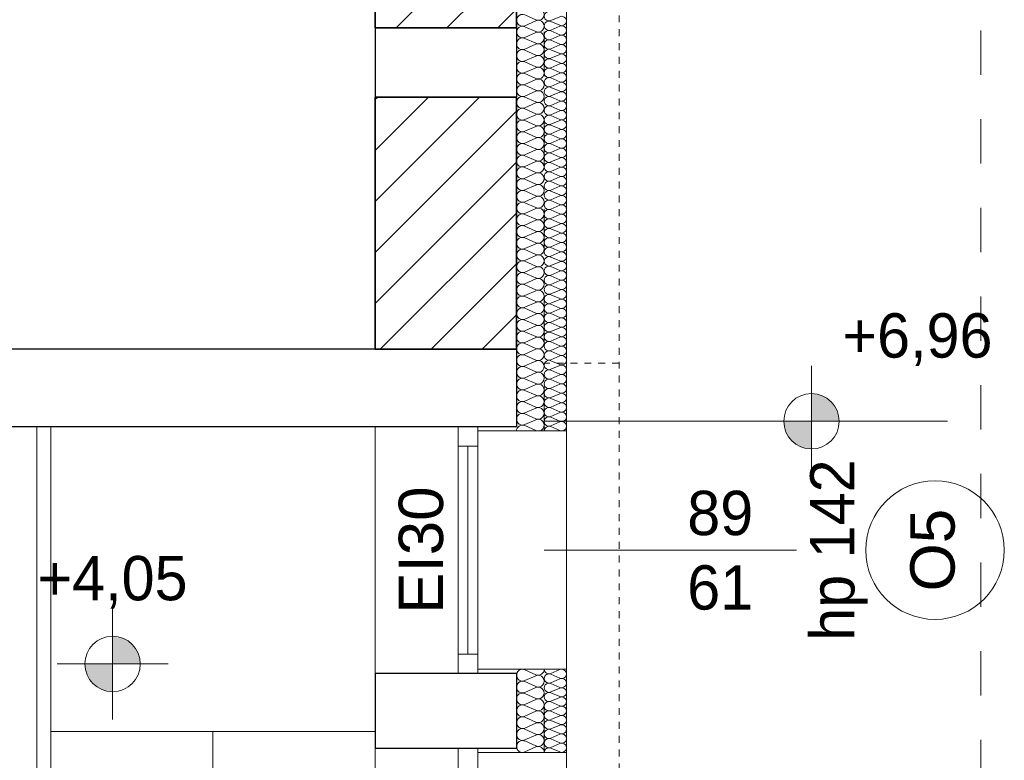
# Model space of a CAD drawing. Extents: x -438200 to -357500, y 15000 to 163871.
# Tile 125 of 148: x -416487 to -412935, y 116672 to 119345. Entities that reach past the tile are written whole.
import ezdxf

# ---------------------------------------------------------------- set-up
doc = ezdxf.new("R2010")
doc.units = 0
doc.header["$MEASUREMENT"] = 0
doc.linetypes.add('Hidden Line', pattern=[50, 25, -25])
doc.linetypes.add('Przerywana', pattern=[320, 160, -160])
for name, color, linetype in [('#podkład', 252, 'Continuous'), ('Arch ocieplenie', 252, 'Continuous'), ('Arch zmurowania', 252, 'Continuous'), ('Inwent Izolacje', 252, 'Continuous'), ('INWENT RZĘDNE', 252, 'Continuous')]:
    doc.layers.add(name, color=color, linetype=linetype)
for name, color, linetype, lineweight in [('Arch ocieplenie_Nr_Pióra__44', 252, 'Continuous', 13), ('Arch opisy okien_Nr_Pióra__9', 252, 'Continuous', 13), ('Arch opisy_Nr_Pióra__9', 252, 'Continuous', 13), ('Arch wykończenie_Nr_Pióra__3', 252, 'Continuous', 18), ('Arch zmurowania_Nr_Pióra__21', 252, 'Continuous', 9), ('Arch zmurowania_Nr_Pióra__27', 252, 'Continuous', 35), ('INWENT BALUSTRADY_Nr_Pióra__5', 252, 'Continuous', 13), ('INWENT DACH_Nr_Pióra__21', 252, 'Continuous', 9), ('Inwent Izolacje_Nr_Pióra__44', 252, 'Continuous', 13), ('INWENT OPISY_Nr_Pióra__21', 252, 'Continuous', 9), ('INWENT RZĘDNE_Nr_Pióra__21', 252, 'Continuous', 9), ('INWENT. OKNA_Nr_Pióra__21', 252, 'Continuous', 9), ('INWENT. OKNA_Nr_Pióra__5', 252, 'Continuous', 13), ('INWENT.ŚCIANY_Nr_Pióra__1', 252, 'Continuous', 25), ('INWENT.ŚCIANY_Nr_Pióra__2', 252, 'Continuous', 13), ('INWENT.ŚCIANY_Nr_Pióra__21', 252, 'Continuous', 9), ('INWENT.ŚCIANY_Nr_Pióra__3', 252, 'Continuous', 18), ('Istniejące schody_Nr_Pióra__5', 252, 'Continuous', 13)]:
    doc.layers.add(name, color=color, linetype=linetype, lineweight=lineweight)
doc.styles.add('GENERATED_STYLE_10', font='arial.ttf')
doc.styles.add('GENERATED_STYLE_2', font='txt')
doc.styles.add('GENERATED_STYLE_5', font='txt')
pattern_1 = [(45, (0, 0), (-91.92388, 91.92388), [])]

# ---------------------------------------------------------------- blocks, each defined once
blk = doc.blocks.new('Izolacja cieplna 14_215', base_point=(-414694.9, 106877.6))
at = {"layer": 'Arch ocieplenie_Nr_Pióra__44', "linetype": 'Continuous'}
for p, q in [((-414665.1, 104229.1), (-414624.7, 104211.5)), ((-414624.7, 104208), (-414665.1, 104190.4)), ((-414665.1, 104186.8), (-414624.7, 104169.2)), ((-414624.7, 104165.6), (-414665.1, 104148)), ((-414665.1, 104144.5), (-414624.7, 104126.8)), ((-414624.7, 104123.3), (-414665.1, 104105.7)), ((-414665.1, 104102.1), (-414624.7, 104084.5)), ((-414624.7, 104080.9), (-414665.1, 104063.3)), ((-414665.1, 104059.8), (-414624.7, 104042.1)), ((-414624.7, 104038.6), (-414665.1, 104021)), ((-414665.1, 104017.4), (-414624.7, 103999.8)), ((-414624.7, 103996.2), (-414665.1, 103978.6)), ((-414665.1, 103975.1), (-414624.7, 103957.5)), ((-414624.7, 103953.9), (-414665.1, 103936.3)), ((-414665.1, 103932.7), (-414624.7, 103915.1)), ((-414624.7, 103911.5), (-414665.1, 103893.9)), ((-414665.1, 103890.4), (-414624.7, 103872.8)), ((-414624.7, 103869.2), (-414665.1, 103851.6)), ((-414665.1, 103848), (-414624.7, 103830.4)), ((-414624.7, 103826.9), (-414665.1, 103809.2)), ((-414665.1, 103805.7), (-414624.7, 103788.1)), ((-414624.7, 103784.5), (-414665.1, 103766.9)), ((-414665.1, 103763.3), (-414624.7, 103745.7)), ((-414624.7, 103742.2), (-414665.1, 103724.5)), ((-414665.1, 103721), (-414624.7, 103703.4)), ((-414624.7, 103699.8), (-414665.1, 103682.2)), ((-414665.1, 103678.6), (-414624.7, 103661)), ((-414624.7, 103657.5), (-414665.1, 103639.8)), ((-414665.1, 103636.3), (-414624.7, 103618.7)), ((-414624.7, 103615.1), (-414665.1, 103597.5)), ((-414665.1, 103593.9), (-414624.7, 103576.3)), ((-414624.7, 103572.8), (-414665.1, 103555.2)), ((-414665.1, 103551.6), (-414624.7, 103534)), ((-414624.7, 103530.4), (-414665.1, 103512.8)), ((-414665.1, 103509.3), (-414624.7, 103491.6)), ((-414624.7, 103488.1), (-414665.1, 103470.5)), ((-414665.1, 103466.9), (-414624.7, 103449.3)), ((-414624.7, 103445.7), (-414665.1, 103428.1)), ((-414665.1, 103424.6), (-414624.7, 103406.9)), ((-414624.7, 103403.4), (-414665.1, 103385.8)), ((-414665.1, 103382.2), (-414624.7, 103364.6)), ((-414624.7, 103361), (-414665.1, 103343.4)), ((-414665.1, 103339.9), (-414624.7, 103322.2)), ((-414624.7, 103318.7), (-414665.1, 103301.1)), ((-414665.1, 103297.5), (-414624.7, 103279.9)), ((-414624.7, 103276.3), (-414665.1, 103258.7)), ((-414665.1, 103255.2), (-414624.7, 103237.6)), ((-414624.7, 103234), (-414665.1, 103216.4)), ((-414665.1, 103212.8), (-414624.7, 103195.2)), ((-414624.7, 103191.6), (-414665.1, 103174)), ((-414665.1, 103170.5), (-414624.7, 103152.9)), ((-414624.7, 103149.3), (-414665.1, 103131.7)), ((-414665.1, 103128.1), (-414624.7, 103110.5)), ((-414624.7, 103107), (-414665.1, 103089.3)), ((-414665.1, 103085.8), (-414624.7, 103068.2)), ((-414624.7, 103064.6), (-414665.1, 103047)), ((-414665.1, 103043.4), (-414624.7, 103025.8)), ((-414624.7, 103022.3), (-414665.1, 103004.6)), ((-414665.1, 103001.1), (-414624.7, 102983.5)), ((-414624.7, 102979.9), (-414665.1, 102962.3)), ((-414665.1, 102958.7), (-414624.7, 102941.1)), ((-414624.7, 102937.6), (-414665.1, 102920)), ((-414665.1, 102916.4), (-414624.7, 102898.8)), ((-414624.7, 102895.2), (-414665.1, 102877.6)), ((-414665.1, 102874), (-414624.7, 102856.4)), ((-414624.7, 102852.9), (-414665.1, 102835.3)), ((-414665.1, 102831.7), (-414624.7, 102814.1)), ((-414624.7, 102810.5), (-414665.1, 102792.9)), ((-414665.1, 102789.4), (-414624.7, 102771.7)), ((-414624.7, 102768.2), (-414665.1, 102750.6)), ((-414665.1, 102747), (-414624.7, 102729.4))]:
    blk.add_line(p, q, dxfattribs=at)
for centre, start_param, end_param in [((-414673.7, 104209.8), 1.158004, 5.125183), ((-414616.2, 104230.9), 4.299595, 8.266775), ((-414673.7, 104167.4), 1.158004, 5.125183), ((-414616.2, 104188.6), 4.299595, 8.266775), ((-414616.2, 104146.2), 4.299595, 8.266775), ((-414673.7, 104125.1), 1.158004, 5.125183), ((-414616.2, 104103.9), 4.299595, 8.266775), ((-414673.7, 104082.7), 1.158004, 5.125183), ((-414616.2, 104061.5), 4.299595, 8.266775), ((-414673.7, 104040.4), 1.158004, 5.125183), ((-414673.7, 103998), 1.158004, 5.125183), ((-414616.2, 104019.2), 4.299595, 8.266775), ((-414673.7, 103955.7), 1.158004, 5.125183), ((-414616.2, 103976.8), 4.299595, 8.266775), ((-414616.2, 103934.5), 4.299595, 8.266775), ((-414673.7, 103913.3), 1.158004, 5.125183), ((-414616.2, 103892.2), 4.299595, 8.266775), ((-414673.7, 103871), 1.158004, 5.125183), ((-414616.2, 103849.8), 4.299595, 8.266775), ((-414673.7, 103828.6), 1.158004, 5.125183), ((-414673.7, 103786.3), 1.158004, 5.125183), ((-414616.2, 103807.5), 4.299595, 8.266775), ((-414673.7, 103743.9), 1.158004, 5.125183), ((-414616.2, 103765.1), 4.299595, 8.266775), ((-414616.2, 103722.8), 4.299595, 8.266775), ((-414673.7, 103701.6), 1.158004, 5.125183), ((-414616.2, 103680.4), 4.299595, 8.266775), ((-414673.7, 103659.2), 1.158004, 5.125183), ((-414616.2, 103638.1), 4.299595, 8.266775), ((-414673.7, 103616.9), 1.158004, 5.125183), ((-414673.7, 103574.6), 1.158004, 5.125183), ((-414616.2, 103595.7), 4.299595, 8.266775), ((-414673.7, 103532.2), 1.158004, 5.125183), ((-414616.2, 103553.4), 4.299595, 8.266775), ((-414616.2, 103511), 4.299595, 8.266775), ((-414673.7, 103489.9), 1.158004, 5.125183), ((-414616.2, 103468.7), 4.299595, 8.266775), ((-414673.7, 103447.5), 1.158004, 5.125183), ((-414616.2, 103426.3), 4.299595, 8.266775), ((-414673.7, 103405.2), 1.158004, 5.125183), ((-414673.7, 103362.8), 1.158004, 5.125183), ((-414616.2, 103384), 4.299595, 8.266775), ((-414673.7, 103320.5), 1.158004, 5.125183), ((-414616.2, 103341.6), 4.299595, 8.266775), ((-414616.2, 103299.3), 4.299595, 8.266775), ((-414673.7, 103278.1), 1.158004, 5.125183), ((-414616.2, 103256.9), 4.299595, 8.266775), ((-414673.7, 103235.8), 1.158004, 5.125183), ((-414616.2, 103214.6), 4.299595, 8.266775), ((-414673.7, 103193.4), 1.158004, 5.125183), ((-414616.2, 103172.3), 4.299595, 8.266775), ((-414673.7, 103151.1), 1.158004, 5.125183), ((-414673.7, 103108.7), 1.158004, 5.125183), ((-414616.2, 103129.9), 4.299595, 8.266775), ((-414673.7, 103066.4), 1.158004, 5.125183), ((-414616.2, 103087.6), 4.299595, 8.266775), ((-414616.2, 103045.2), 4.299595, 8.266775), ((-414673.7, 103024), 1.158004, 5.125183), ((-414616.2, 103002.9), 4.299595, 8.266775), ((-414673.7, 102981.7), 1.158004, 5.125183), ((-414616.2, 102960.5), 4.299595, 8.266775), ((-414673.7, 102939.3), 1.158004, 5.125183), ((-414673.7, 102897), 1.158004, 5.125183), ((-414616.2, 102918.2), 4.299595, 8.266775), ((-414673.7, 102854.7), 1.158004, 5.125183), ((-414616.2, 102875.8), 4.299595, 8.266775), ((-414616.2, 102833.5), 4.299595, 8.266775), ((-414673.7, 102812.3), 1.158004, 5.125183), ((-414616.2, 102791.1), 4.299595, 8.266775), ((-414673.7, 102770), 1.158004, 5.125183), ((-414616.2, 102748.8), 4.299595, 8.266775), ((-414673.7, 102727.6), 1.158004, 3.141593)]:
    blk.add_ellipse(centre, major_axis=(21.3, 0), ratio=0.995564, start_param=start_param, end_param=end_param, dxfattribs=at)
blk = doc.blocks.new('Izolacja cieplna 14_216', base_point=(-414594.9, 106877.6))
at = {"layer": 'Arch ocieplenie_Nr_Pióra__44', "linetype": 'Continuous'}
for p, q in [((-414538.8, 104222.9), (-414571.1, 104208.8)), ((-414571.1, 104205.9), (-414538.8, 104191.7)), ((-414538.8, 104188.9), (-414571.1, 104174.7)), ((-414571.1, 104171.9), (-414538.8, 104157.7)), ((-414538.8, 104154.9), (-414571.1, 104140.7)), ((-414571.1, 104137.9), (-414538.8, 104123.7)), ((-414538.8, 104120.9), (-414571.1, 104106.7)), ((-414571.1, 104103.8), (-414538.8, 104089.7)), ((-414538.8, 104086.8), (-414571.1, 104072.7)), ((-414571.1, 104069.8), (-414538.8, 104055.7)), ((-414538.8, 104052.8), (-414571.1, 104038.7)), ((-414571.1, 104035.8), (-414538.8, 104021.7)), ((-414538.8, 104018.8), (-414571.1, 104004.7)), ((-414571.1, 104001.8), (-414538.8, 103987.6)), ((-414538.8, 103984.8), (-414571.1, 103970.6)), ((-414571.1, 103967.8), (-414538.8, 103953.6)), ((-414538.8, 103950.8), (-414571.1, 103936.6)), ((-414571.1, 103933.8), (-414538.8, 103919.6)), ((-414538.8, 103916.8), (-414571.1, 103902.6)), ((-414571.1, 103899.7), (-414538.8, 103885.6)), ((-414538.8, 103882.7), (-414571.1, 103868.6)), ((-414571.1, 103865.7), (-414538.8, 103851.6)), ((-414538.8, 103848.7), (-414571.1, 103834.6)), ((-414571.1, 103831.7), (-414538.8, 103817.6)), ((-414538.8, 103814.7), (-414571.1, 103800.6)), ((-414571.1, 103797.7), (-414538.8, 103783.5)), ((-414538.8, 103780.7), (-414571.1, 103766.5)), ((-414571.1, 103763.7), (-414538.8, 103749.5)), ((-414538.8, 103746.7), (-414571.1, 103732.5)), ((-414571.1, 103729.7), (-414538.8, 103715.5)), ((-414538.8, 103712.7), (-414571.1, 103698.5)), ((-414571.1, 103695.7), (-414538.8, 103681.5)), ((-414538.8, 103678.6), (-414571.1, 103664.5)), ((-414571.1, 103661.6), (-414538.8, 103647.5)), ((-414538.8, 103644.6), (-414571.1, 103630.5)), ((-414571.1, 103627.6), (-414538.8, 103613.5)), ((-414538.8, 103610.6), (-414571.1, 103596.5)), ((-414571.1, 103593.6), (-414538.8, 103579.5)), ((-414538.8, 103576.6), (-414571.1, 103562.4)), ((-414571.1, 103559.6), (-414538.8, 103545.4)), ((-414538.8, 103542.6), (-414571.1, 103528.4)), ((-414571.1, 103525.6), (-414538.8, 103511.4)), ((-414538.8, 103508.6), (-414571.1, 103494.4)), ((-414571.1, 103491.6), (-414538.8, 103477.4)), ((-414538.8, 103474.5), (-414571.1, 103460.4)), ((-414571.1, 103457.5), (-414538.8, 103443.4)), ((-414538.8, 103440.5), (-414571.1, 103426.4)), ((-414571.1, 103423.5), (-414538.8, 103409.4)), ((-414538.8, 103406.5), (-414571.1, 103392.4)), ((-414571.1, 103389.5), (-414538.8, 103375.4)), ((-414538.8, 103372.5), (-414571.1, 103358.3)), ((-414571.1, 103355.5), (-414538.8, 103341.3)), ((-414538.8, 103338.5), (-414571.1, 103324.3)), ((-414571.1, 103321.5), (-414538.8, 103307.3)), ((-414538.8, 103304.5), (-414571.1, 103290.3)), ((-414571.1, 103287.5), (-414538.8, 103273.3)), ((-414538.8, 103270.4), (-414571.1, 103256.3)), ((-414571.1, 103253.4), (-414538.8, 103239.3)), ((-414538.8, 103236.4), (-414571.1, 103222.3)), ((-414571.1, 103219.4), (-414538.8, 103205.3)), ((-414538.8, 103202.4), (-414571.1, 103188.3)), ((-414571.1, 103185.4), (-414538.8, 103171.3)), ((-414538.8, 103168.4), (-414571.1, 103154.2)), ((-414571.1, 103151.4), (-414538.8, 103137.2)), ((-414538.8, 103134.4), (-414571.1, 103120.2)), ((-414571.1, 103117.4), (-414538.8, 103103.2)), ((-414538.8, 103100.4), (-414571.1, 103086.2)), ((-414571.1, 103083.4), (-414538.8, 103069.2)), ((-414538.8, 103066.3), (-414571.1, 103052.2)), ((-414571.1, 103049.3), (-414538.8, 103035.2)), ((-414538.8, 103032.3), (-414571.1, 103018.2)), ((-414571.1, 103015.3), (-414538.8, 103001.2)), ((-414538.8, 102998.3), (-414571.1, 102984.2)), ((-414571.1, 102981.3), (-414538.8, 102967.2)), ((-414538.8, 102964.3), (-414571.1, 102950.1)), ((-414571.1, 102947.3), (-414538.8, 102933.1)), ((-414538.8, 102930.3), (-414571.1, 102916.1)), ((-414571.1, 102913.3), (-414538.8, 102899.1)), ((-414538.8, 102896.3), (-414571.1, 102882.1)), ((-414571.1, 102879.3), (-414538.8, 102865.1)), ((-414538.8, 102862.2), (-414571.1, 102848.1)), ((-414571.1, 102845.2), (-414538.8, 102831.1)), ((-414538.8, 102828.2), (-414571.1, 102814.1)), ((-414571.1, 102811.2), (-414538.8, 102797.1)), ((-414538.8, 102794.2), (-414571.1, 102780.1)), ((-414571.1, 102777.2), (-414538.8, 102763.1)), ((-414538.8, 102760.2), (-414571.1, 102746)), ((-414571.1, 102743.2), (-414538.8, 102729))]:
    blk.add_line(p, q, dxfattribs=at)
for centre, start_param, end_param in [((-414577.9, 104224.3), 1.158004, 5.125183), ((-414532, 104207.3), 4.299595, 8.266775), ((-414577.9, 104190.3), 1.158004, 5.125183), ((-414532, 104173.3), 4.299595, 8.266775), ((-414577.9, 104156.3), 1.158004, 5.125183), ((-414532, 104139.3), 4.299595, 8.266775), ((-414577.9, 104122.3), 1.158004, 5.125183), ((-414532, 104105.3), 4.299595, 8.266775), ((-414577.9, 104088.3), 1.158004, 5.125183), ((-414532, 104071.3), 4.299595, 8.266775), ((-414577.9, 104054.3), 1.158004, 5.125183), ((-414532, 104037.2), 4.299595, 8.266775), ((-414577.9, 104020.2), 1.158004, 5.125183), ((-414532, 104003.2), 4.299595, 8.266775), ((-414577.9, 103986.2), 1.158004, 5.125183), ((-414532, 103969.2), 4.299595, 8.266775), ((-414577.9, 103952.2), 1.158004, 5.125183), ((-414532, 103935.2), 4.299595, 8.266775), ((-414577.9, 103918.2), 1.158004, 5.125183), ((-414532, 103901.2), 4.299595, 8.266775), ((-414577.9, 103884.2), 1.158004, 5.125183), ((-414532, 103867.2), 4.299595, 8.266775), ((-414577.9, 103850.2), 1.158004, 5.125183), ((-414577.9, 103816.1), 1.158004, 5.125183), ((-414532, 103833.1), 4.299595, 8.266775), ((-414577.9, 103782.1), 1.158004, 5.125183), ((-414532, 103799.1), 4.299595, 8.266775), ((-414577.9, 103748.1), 1.158004, 5.125183), ((-414532, 103765.1), 4.299595, 8.266775), ((-414577.9, 103714.1), 1.158004, 5.125183), ((-414532, 103731.1), 4.299595, 8.266775), ((-414577.9, 103680.1), 1.158004, 5.125183), ((-414532, 103697.1), 4.299595, 8.266775), ((-414577.9, 103646.1), 1.158004, 5.125183), ((-414532, 103663.1), 4.299595, 8.266775), ((-414577.9, 103612), 1.158004, 5.125183), ((-414532, 103629), 4.299595, 8.266775), ((-414577.9, 103578), 1.158004, 5.125183), ((-414532, 103595), 4.299595, 8.266775), ((-414577.9, 103544), 1.158004, 5.125183), ((-414532, 103561), 4.299595, 8.266775), ((-414577.9, 103510), 1.158004, 5.125183), ((-414532, 103527), 4.299595, 8.266775), ((-414577.9, 103476), 1.158004, 5.125183), ((-414532, 103493), 4.299595, 8.266775), ((-414577.9, 103442), 1.158004, 5.125183), ((-414532, 103459), 4.299595, 8.266775), ((-414577.9, 103407.9), 1.158004, 5.125183), ((-414532, 103424.9), 4.299595, 8.266775), ((-414532, 103390.9), 4.299595, 8.266775), ((-414577.9, 103373.9), 1.158004, 5.125183), ((-414532, 103356.9), 4.299595, 8.266775), ((-414577.9, 103339.9), 1.158004, 5.125183), ((-414532, 103322.9), 4.299595, 8.266775), ((-414577.9, 103305.9), 1.158004, 5.125183), ((-414532, 103288.9), 4.299595, 8.266775), ((-414577.9, 103271.9), 1.158004, 5.125183), ((-414532, 103254.9), 4.299595, 8.266775), ((-414577.9, 103237.9), 1.158004, 5.125183), ((-414532, 103220.8), 4.299595, 8.266775), ((-414577.9, 103203.8), 1.158004, 5.125183), ((-414532, 103186.8), 4.299595, 8.266775), ((-414577.9, 103169.8), 1.158004, 5.125183), ((-414532, 103152.8), 4.299595, 8.266775), ((-414577.9, 103135.8), 1.158004, 5.125183), ((-414532, 103118.8), 4.299595, 8.266775), ((-414577.9, 103101.8), 1.158004, 5.125183), ((-414532, 103084.8), 4.299595, 8.266775), ((-414577.9, 103067.8), 1.158004, 5.125183), ((-414532, 103050.8), 4.299595, 8.266775), ((-414577.9, 103033.8), 1.158004, 5.125183), ((-414577.9, 102999.7), 1.158004, 5.125183), ((-414532, 103016.8), 4.299595, 8.266775), ((-414577.9, 102965.7), 1.158004, 5.125183), ((-414532, 102982.7), 4.299595, 8.266775), ((-414577.9, 102931.7), 1.158004, 5.125183), ((-414532, 102948.7), 4.299595, 8.266775), ((-414577.9, 102897.7), 1.158004, 5.125183), ((-414532, 102914.7), 4.299595, 8.266775), ((-414577.9, 102863.7), 1.158004, 5.125183), ((-414532, 102880.7), 4.299595, 8.266775), ((-414577.9, 102829.7), 1.158004, 5.125183), ((-414532, 102846.7), 4.299595, 8.266775), ((-414577.9, 102795.6), 1.158004, 5.125183), ((-414532, 102812.7), 4.299595, 8.266775), ((-414577.9, 102761.6), 1.158004, 5.125183), ((-414532, 102778.6), 4.299595, 8.266775), ((-414577.9, 102727.6), 1.158004, 3.141593), ((-414532, 102744.6), 4.299595, 8.266775)]:
    blk.add_ellipse(centre, major_axis=(17, 0), ratio=0.999637, start_param=start_param, end_param=end_param, dxfattribs=at)
blk = doc.blocks.new('Izolacja cieplna 14_217', base_point=(-414594.9, 101867.6))
at = {"layer": 'Arch ocieplenie_Nr_Pióra__44', "linetype": 'Continuous'}
for p, q in [((-414538.8, 101866.2), (-414571.1, 101852.3)), ((-414571.1, 101849.5), (-414538.8, 101835.7)), ((-414538.8, 101832.9), (-414571.1, 101819)), ((-414571.1, 101816.2), (-414538.8, 101802.3)), ((-414538.8, 101799.5), (-414571.1, 101785.7)), ((-414571.1, 101782.9), (-414538.8, 101769)), ((-414538.8, 101766.2), (-414571.1, 101752.3)), ((-414571.1, 101749.5), (-414538.8, 101735.7)), ((-414538.8, 101732.9), (-414571.1, 101719)), ((-414571.1, 101716.2), (-414538.8, 101702.3)), ((-414538.8, 101699.5), (-414571.1, 101685.7)), ((-414571.1, 101682.9), (-414538.8, 101669)), ((-414538.8, 101666.2), (-414571.1, 101652.3)), ((-414571.1, 101649.5), (-414538.8, 101635.7)), ((-414538.8, 101632.9), (-414571.1, 101619)), ((-414571.1, 101616.2), (-414538.8, 101602.3)), ((-414538.8, 101599.5), (-414571.1, 101585.7)), ((-414571.1, 101582.9), (-414538.8, 101569))]:
    blk.add_line(p, q, dxfattribs=at)
for centre, start_param, end_param in [((-414577.9, 101834.3), 1.158004, 5.125183), ((-414577.9, 101867.6), 3.141593, 5.125182), ((-414532, 101850.9), 4.299595, 8.266775), ((-414577.9, 101800.9), 1.158004, 5.125183), ((-414532, 101817.6), 4.299595, 8.266775), ((-414577.9, 101767.6), 1.158004, 5.125183), ((-414532, 101784.3), 4.299595, 8.266775), ((-414577.9, 101734.3), 1.158004, 5.125183), ((-414532, 101750.9), 4.299595, 8.266775), ((-414577.9, 101700.9), 1.158004, 5.125183), ((-414532, 101717.6), 4.299595, 8.266775), ((-414577.9, 101667.6), 1.158004, 5.125183), ((-414532, 101684.3), 4.299595, 8.266775), ((-414532, 101650.9), 4.299595, 8.266775), ((-414577.9, 101634.3), 1.158004, 5.125183), ((-414532, 101617.6), 4.299595, 8.266775), ((-414577.9, 101600.9), 1.158004, 5.125183), ((-414532, 101584.3), 4.299595, 8.266775), ((-414577.9, 101567.6), 1.158004, 3.141593)]:
    blk.add_ellipse(centre, major_axis=(17, 0), ratio=0.979564, start_param=start_param, end_param=end_param, dxfattribs=at)
blk = doc.blocks.new('Ściana_13', base_point=(-415204.9, 105082.6))
at = {"layer": 'Arch zmurowania_Nr_Pióra__21', "linetype": 'Continuous'}
h = blk.add_hatch(dxfattribs=at)
h.set_pattern_fill('Common_Brick', color=256, style=0, pattern_type=2)
h.set_pattern_definition(pattern_1)
h.paths.add_polyline_path([(-415204.9, 105082.6), (-415204.9, 104182.6), (-414694.9, 104182.6), (-414694.9, 105082.6)], flags=0)
at = {"layer": 'Arch zmurowania_Nr_Pióra__27', "linetype": 'Continuous'}
for p, q in [((-415204.9, 105082.6), (-415204.9, 104182.6)), ((-414694.9, 105082.6), (-415204.9, 105082.6)), ((-414694.9, 104182.6), (-414694.9, 105082.6)), ((-415204.9, 104182.6), (-414694.9, 104182.6))]:
    blk.add_line(p, q, dxfattribs=at)
blk = doc.blocks.new('Ściana_14', base_point=(-415204.9, 103932.6))
at = {"layer": 'Arch zmurowania_Nr_Pióra__21', "linetype": 'Continuous'}
h = blk.add_hatch(dxfattribs=at)
h.set_pattern_fill('Common_Brick', color=256, style=0, pattern_type=2)
h.set_pattern_definition(pattern_1)
h.paths.add_polyline_path([(-415204.9, 103932.6), (-415204.9, 103022.6), (-414694.9, 103022.6), (-414694.9, 103932.6)], flags=0)
at = {"layer": 'Arch zmurowania_Nr_Pióra__27', "linetype": 'Continuous'}
for p, q in [((-415204.9, 103932.6), (-415204.9, 103022.6)), ((-414694.9, 103932.6), (-415204.9, 103932.6)), ((-414694.9, 103022.6), (-414694.9, 103932.6)), ((-415204.9, 103022.6), (-414694.9, 103022.6))]:
    blk.add_line(p, q, dxfattribs=at)
blk = doc.blocks.new('Izolacja cieplna 14_340', base_point=(-414594.9, 101567.6))
at = {"layer": 'Inwent Izolacje_Nr_Pióra__44', "linetype": 'Continuous'}
for p, q in [((-414624.7, 101848), (-414665.1, 101865.8)), ((-414665.1, 101826.6), (-414624.7, 101844.4)), ((-414624.7, 101805.1), (-414665.1, 101823)), ((-414665.1, 101783.7), (-414624.7, 101801.5)), ((-414624.7, 101762.3), (-414665.1, 101780.1)), ((-414665.1, 101740.8), (-414624.7, 101758.7)), ((-414624.7, 101719.4), (-414665.1, 101737.2)), ((-414665.1, 101698), (-414624.7, 101715.8)), ((-414624.7, 101676.6), (-414665.1, 101694.4)), ((-414665.1, 101655.1), (-414624.7, 101673)), ((-414624.7, 101633.7), (-414665.1, 101651.5)), ((-414665.1, 101612.3), (-414624.7, 101630.1)), ((-414624.7, 101590.8), (-414665.1, 101608.7)), ((-414665.1, 101569.4), (-414624.7, 101587.2))]:
    blk.add_line(p, q, dxfattribs=at)
for centre, start_param, end_param in [((-414673.7, 101846.2), 5.870392, 9.837571), ((-414616.2, 101867.6), 2.7288, 4.712389), ((-414616.2, 101824.8), 2.7288, 6.695979), ((-414673.7, 101803.3), 5.870392, 9.837571), ((-414673.7, 101760.5), 5.870392, 9.837571), ((-414616.2, 101781.9), 2.7288, 6.695979), ((-414673.7, 101717.6), 5.870392, 9.837571), ((-414616.2, 101739), 2.7288, 6.695979), ((-414616.2, 101696.2), 2.7288, 6.695979), ((-414673.7, 101674.8), 5.870392, 9.837571), ((-414616.2, 101653.3), 2.7288, 6.695979), ((-414673.7, 101631.9), 5.870392, 9.837571), ((-414616.2, 101610.5), 2.7288, 6.695979), ((-414673.7, 101589), 5.870392, 9.837571), ((-414616.2, 101567.6), 4.712389, 6.695979)]:
    blk.add_ellipse(centre, major_axis=(0, 21.4), ratio=0.992498, start_param=start_param, end_param=end_param, dxfattribs=at)
blk = doc.blocks.new('Koty wysokościowe_33', base_point=(-416152.2, 101886.8))
at = {"layer": 'INWENT RZĘDNE_Nr_Pióra__21', "linetype": 'Continuous'}
for points in [[(-416152.2, 101886.8), (-416052.2, 101886.8), (-416059.8, 101925.1), (-416081.5, 101957.5), (-416113.9, 101979.2), (-416152.2, 101986.8)], [(-416152.2, 101886.8), (-416252.2, 101886.8), (-416244.6, 101848.5), (-416222.9, 101816.1), (-416190.5, 101794.4), (-416152.2, 101786.8)]]:
    blk.add_hatch(color=256, dxfattribs=at).paths.add_polyline_path(points, flags=0)
for p, q in [((-416152.2, 101686.8), (-416152.2, 102086.8)), ((-416352.2, 101886.8), (-415952.2, 101886.8))]:
    blk.add_line(p, q, dxfattribs=at)
blk.add_circle((-416152.2, 101886.8), 100, dxfattribs=at)
at = {"layer": 'INWENT RZĘDNE_Nr_Pióra__21', "insert": (-416423, 102086.8), "char_height": 160, "attachment_point": 7, "style": 'GENERATED_STYLE_2'}
blk.add_mtext('{+4,05}', dxfattribs=at)
blk = doc.blocks.new('Koty wysokościowe_34', base_point=(-413630.6, 102762.6))
at = {"layer": 'INWENT RZĘDNE_Nr_Pióra__21', "linetype": 'Continuous'}
for points in [[(-413630.6, 102762.6), (-413530.6, 102762.6), (-413538.2, 102800.9), (-413559.9, 102833.3), (-413592.4, 102855), (-413630.6, 102862.6)], [(-413630.6, 102762.6), (-413730.6, 102762.6), (-413723, 102724.3), (-413701.3, 102691.9), (-413668.9, 102670.2), (-413630.6, 102662.6)]]:
    blk.add_hatch(color=256, dxfattribs=at).paths.add_polyline_path(points, flags=0)
for p, q in [((-413630.6, 102562.6), (-413630.6, 102962.6)), ((-413830.6, 102762.6), (-413430.6, 102762.6))]:
    blk.add_line(p, q, dxfattribs=at)
blk.add_circle((-413630.6, 102762.6), 100, dxfattribs=at)
at = {"layer": 'INWENT RZĘDNE_Nr_Pióra__21', "insert": (-413518.9, 102962.6), "char_height": 160, "attachment_point": 7, "style": 'GENERATED_STYLE_2'}
blk.add_mtext('{+6,96}', dxfattribs=at)
blk = doc.blocks.new('poddasze')
at = {"layer": 'Arch opisy_Nr_Pióra__9', "color": 252, "linetype": 'Continuous'}
blk.add_circle((-413184.9, 86460.1), 250, dxfattribs=at)
at = {"layer": 'Arch wykończenie_Nr_Pióra__3', "color": 252, "linetype": 'Continuous'}
for p, q in [((-414514.9, 91140.1), (-414514.9, 86890.1)), ((-414514.9, 86030.1), (-414514.9, 85730.1))]:
    blk.add_line(p, q, dxfattribs=at)
at = {"layer": 'INWENT BALUSTRADY_Nr_Pióra__5', "color": 252, "linetype": 'Continuous'}
blk.add_line((-416424.9, 82415.1), (-416424.9, 86905.1), dxfattribs=at)
at = {"layer": 'INWENT DACH_Nr_Pióra__21', "color": 252, "linetype": 'Hidden Line'}
for p, q in [((-414324.9, 81165.1), (-414324.9, 89495)), ((-414324.9, 87135), (-414594.9, 87135))]:
    blk.add_line(p, q, dxfattribs=at)
at = {"layer": 'INWENT DACH_Nr_Pióra__21', "color": 252, "linetype": 'Continuous'}
blk.add_line((-414594.9, 86925.1), (-413139.4, 86925.1), dxfattribs=at)
at = {"layer": 'INWENT OPISY_Nr_Pióra__21', "color": 252, "linetype": 'Przerywana'}
blk.add_line((-413019.4, 76335.1), (-413019.4, 91715.1), dxfattribs=at)
at = {"layer": 'INWENT. OKNA_Nr_Pióra__5', "color": 252, "linetype": 'Continuous'}
for p, q in [((-414904.9, 86905.1), (-414904.9, 86015.1)), ((-414834.9, 86905.1), (-414904.9, 86905.1)), ((-414834.9, 86905.1), (-414834.9, 86015.1)), ((-414834.9, 86835.1), (-414904.9, 86835.1)), ((-414869.9, 86835.1), (-414869.9, 86085.1)), ((-414594.9, 86460.1), (-413684.9, 86460.1)), ((-414834.9, 86085.1), (-414904.9, 86085.1)), ((-414834.9, 86015.1), (-414904.9, 86015.1)), ((-414904.9, 85745.1), (-414904.9, 84855.1)), ((-414834.9, 85745.1), (-414904.9, 85745.1)), ((-414834.9, 85745.1), (-414834.9, 84855.1))]:
    blk.add_line(p, q, dxfattribs=at)
at = {"layer": 'INWENT.ŚCIANY_Nr_Pióra__1', "color": 252, "linetype": 'Continuous'}
for p, q in [((-415204.9, 88345.1), (-414694.9, 88345.1)), ((-415204.9, 88345.1), (-415204.9, 88095.1)), ((-414694.9, 88345.1), (-414694.9, 88095.1)), ((-415204.9, 88095.1), (-414694.9, 88095.1)), ((-415204.9, 87185.1), (-418574.9, 87185.1)), ((-415204.9, 87185.1), (-414694.9, 87185.1)), ((-414694.9, 87185.1), (-414694.9, 86905.1)), ((-415204.9, 86905.1), (-418414.9, 86905.1)), ((-414694.9, 86905.1), (-415204.9, 86905.1)), ((-414694.9, 86015.1), (-415204.9, 86015.1)), ((-415204.9, 86015.1), (-415204.9, 85745.1)), ((-414694.9, 86015.1), (-414694.9, 85745.1)), ((-415204.9, 85745.1), (-414694.9, 85745.1))]:
    blk.add_line(p, q, dxfattribs=at)
at = {"layer": 'INWENT.ŚCIANY_Nr_Pióra__2', "color": 252, "linetype": 'Przerywana'}
for p, q in [((-414594.9, 86890.1), (-414594.9, 91415.1)), ((-414594.9, 85730.1), (-414594.9, 86030.1))]:
    blk.add_line(p, q, dxfattribs=at)
at = {"layer": 'INWENT.ŚCIANY_Nr_Pióra__21', "color": 252, "linetype": 'Continuous'}
for p, q in [((-415204.9, 89245.1), (-415204.9, 88345.1)), ((-415204.9, 88095.1), (-415204.9, 87185.1)), ((-414514.9, 86890.1), (-414514.9, 86030.1)), ((-414514.9, 84870.1), (-414514.9, 85730.1))]:
    blk.add_line(p, q, dxfattribs=at)
at = {"layer": 'INWENT.ŚCIANY_Nr_Pióra__3', "color": 252, "linetype": 'Continuous'}
for p, q in [((-414514.9, 86890.1), (-414834.9, 86890.1)), ((-414514.9, 86030.1), (-414834.9, 86030.1)), ((-414514.9, 85730.1), (-414834.9, 85730.1))]:
    blk.add_line(p, q, dxfattribs=at)
at = {"layer": 'Istniejące schody_Nr_Pióra__5', "color": 252, "linetype": 'Continuous'}
for p, q in [((-416374.9, 82415.1), (-416374.9, 86905.1)), ((-415204.9, 82415.1), (-415204.9, 86905.1)), ((-415204.9, 85805.1), (-416374.9, 85805.1)), ((-415789.9, 85805.1), (-415789.9, 82415.1))]:
    blk.add_line(p, q, dxfattribs=at)
at = {"layer": 'Arch ocieplenie', "color": 252, "linetype": 'Continuous', "lineweight": 13}
for name, p in [('Izolacja cieplna 14_215', (-414694.9, 91040.1)), ('Izolacja cieplna 14_216', (-414594.9, 91040.1)), ('Izolacja cieplna 14_217', (-414594.9, 86030.1))]:
    blk.add_blockref(name, p, dxfattribs=at)
at = {"layer": 'Arch zmurowania', "color": 252}
for name, p in [('Ściana_13', (-415204.9, 89245.1)), ('Ściana_14', (-415204.9, 88095.1))]:
    blk.add_blockref(name, p, dxfattribs=at)
at = {"layer": 'Inwent Izolacje', "color": 252, "linetype": 'Continuous', "lineweight": 13}
blk.add_blockref('Izolacja cieplna 14_340', (-414594.9, 85730.1), dxfattribs=at)
at = {"layer": 'INWENT RZĘDNE', "color": 252}
for name, p in [('Koty wysokościowe_34', (-413630.6, 86925.1)), ('Koty wysokościowe_33', (-416152.2, 86049.2))]:
    blk.add_blockref(name, p, dxfattribs=at)
at = {"layer": 'Arch opisy okien_Nr_Pióra__9', "color": 252, "linetype": 'Continuous', "char_height": 160, "attachment_point": 2, "rotation": 90, "style": 'GENERATED_STYLE_10'}
for s, insert in [('{EI30}', (-415119.8, 86460.1)), ('{O5}', (-413274.1, 86460.1))]:
    blk.add_mtext(s, dxfattribs=dict(at, insert=insert))
at = {"layer": 'INWENT. OKNA_Nr_Pióra__21', "color": 252, "linetype": 'Continuous', "insert": (-413635.6, 86460.1), "char_height": 160, "attachment_point": 2, "rotation": 90, "style": 'GENERATED_STYLE_5'}
blk.add_mtext('{hp 142}', dxfattribs=at)
at = {"layer": 'INWENT. OKNA_Nr_Pióra__21', "color": 252, "linetype": 'Continuous', "insert": (-413959.9, 86674.2), "char_height": 160, "width": 709.227, "attachment_point": 2, "line_spacing_factor": 1.007581, "style": 'GENERATED_STYLE_5'}
blk.add_mtext('{89\\P61}', dxfattribs=at)

msp = doc.modelspace()

# ---------------------------------------------------------------- block references
at = {"layer": '#podkład', "color": 3, "lineweight": 50}
msp.add_blockref('poddasze', (0, 30970.8), dxfattribs=at)

doc.saveas('drawing.dxf')
